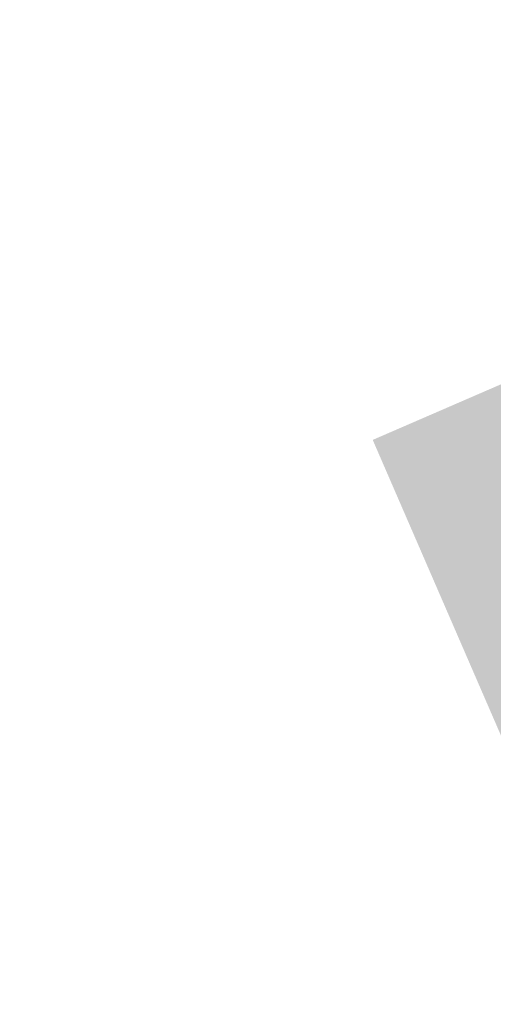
# Model space of a CAD drawing. Header units: millimetres. Extents: x 3267 to 3416, y 1494 to 1704.
# Tile 224 of 256: x 3330.77 to 3332.82, y 1644.65 to 1648.92. Entities that reach past the tile are written whole.
import ezdxf

# ---------------------------------------------------------------- set-up
doc = ezdxf.new("R2010")
doc.units = ezdxf.units.MM
doc.layers.get('0').update_dxf_attribs({"lineweight": 5})
doc.layers.add('1_trawa', color=94, linetype='Continuous', lineweight=13)
picture_1 = doc.add_image_def('image1.jpg', size_in_pixel=(9921, 7015))

msp = doc.modelspace()

# ---------------------------------------------------------------- hatches: boundary and pattern name
at = {"layer": '1_trawa'}
h = msp.add_hatch(dxfattribs=at)
h.set_pattern_fill('GRASS', color=256, scale=0.02)
h.paths.add_polyline_path([(3334.497, 1628.9652), (3339.0975, 1619.4213), (3348.9953, 1624.3562), (3346.994, 1628.7124), (3349.3865, 1629.9737), (3347.1512, 1634.4877)])
h.paths.add_polyline_path([(3321.0102, 1612.4815), (3332.9325, 1618.2285), (3329.2955, 1625.7736), (3317.3732, 1620.0266)])
h.paths.add_polyline_path([(3364.3966, 1640.3923), (3362.9801, 1643.7026), (3354.9045, 1640.1453), (3358.8282, 1631.2377), (3364.4592, 1633.7181), (3363.2067, 1636.6064), (3362.064, 1639.3526)])
h.paths.add_polyline_path([(3329.5269, 1638.0159), (3330.259, 1638.3334), (3326.1318, 1647.8675), (3310.174, 1640.9595), (3309.0511, 1640.4276), (3314.9073, 1627.2944), (3331.8101, 1634.8316), (3331.4478, 1635.579), (3330.2543, 1638.3314), (3329.5269, 1638.0159), (3330.7204, 1635.2636), (3323.8395, 1632.2798), (3322.6459, 1635.0686)])
h.paths.add_polyline_path([(3333.9168, 1643.3717), (3332.2997, 1647.1008), (3342.8733, 1651.6858), (3346.6663, 1648.736), (3348.1226, 1645.1719), (3343.0771, 1642.984), (3341.0397, 1642.0803), (3340.2172, 1643.9238), (3338.841, 1643.327), (3338.0453, 1645.162)])

# ---------------------------------------------------------------- pictures from other files: only their frames are drawn
image = msp.add_image(picture_1, insert=(3267.0464, 1704.245), size_in_units=(210.4454, 148.803), rotation=-90, dxfattribs=dict(fade=42))
image.dxf.flags = 7

doc.saveas('drawing.dxf')
